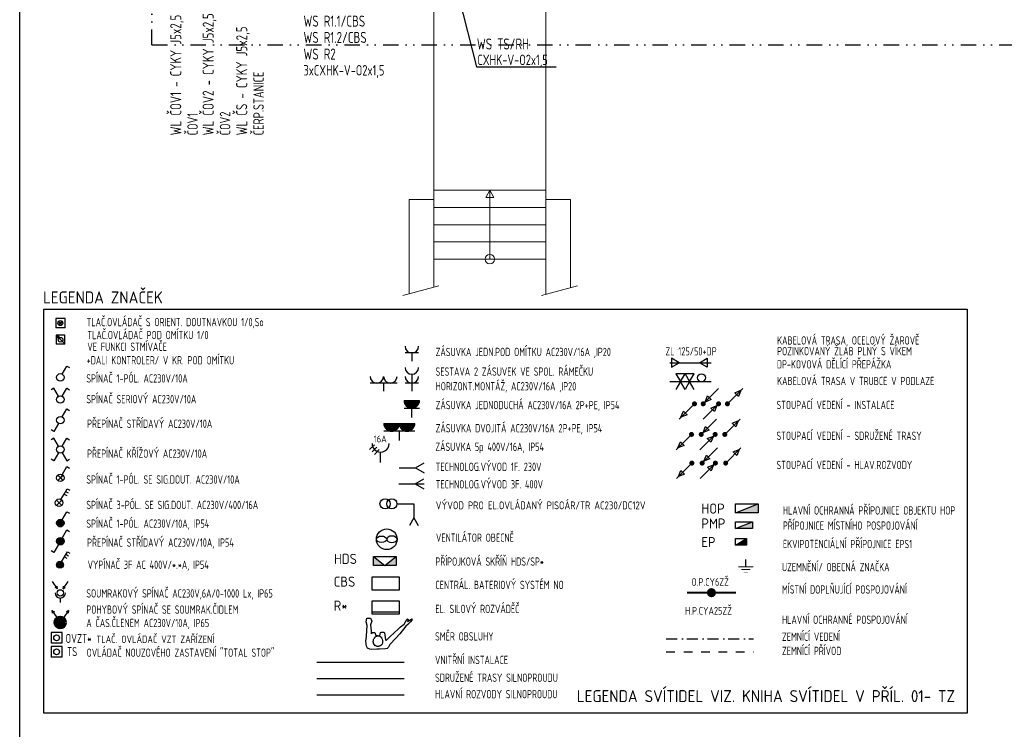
# Model space of a CAD drawing. Extents: x 171565 to 840288, y -737149 to -289557.
# Tile 19 of 59: x 401797 to 417781, y -356706 to -345178. Entities that reach past the tile are written whole.
import ezdxf
from ezdxf.enums import TextEntityAlignment as Align

# ---------------------------------------------------------------- set-up
doc = ezdxf.new("R2010")
doc.units = 0
doc.header["$MEASUREMENT"] = 0
doc.header["$PDMODE"] = 1
for name, pattern in [('CONTINOUS', [0]), ('DIVIDE2', [0.625, 0.25, -0.125, 0, -0.125, 0, -0.125]), ('Čerchovaná', [670.277762, 352.777767, -176.388884, 0, -141.111112]), ('Čárkovaná', [564.444447, 282.222223, -282.222223])]:
    doc.linetypes.add(name, pattern=pattern)
for name, color, linetype in [('0_nabytek', 252, 'Continuous'), ('0_stavba', 7, 'Continuous'), ('3-ZDI_NADP', 1, 'DIVIDE2'), ('E1', 3, 'Continuous')]:
    doc.layers.add(name, color=color, linetype=linetype)
doc.styles.add('ad_popis', font='isocpeur.ttf')
doc.styles.add('isocp', font='isocp.shx')
doc.styles.add('ROMANS', font='ROMANS.shx')
doc.linetypes.add('REZ', pattern='A,0,-1,[10,DSP.shx,S=0.00885,R=0,X=-1,Y=0],0', length=1)
doc.dimstyles.new('QP Stavba_100', dxfattribs={"dimscale": 100, "dimtxt": 2, "dimasz": 2, "dimexe": 1.2, "dimexo": 5, "dimgap": 1.2, "dimtad": 1, "dimdec": 0, "dimrnd": 1, "dimdsep": 46, "dimtxsty": 'ROMANS', "dimblk": 'ARCHTICK', "dimcen": 3, "dimdle": 1.2, "dimclrd": 8, "dimclre": 8, "dimclrt": 3, "dimaunit": 1, "dimadec": 1, "dimazin": 3, "dimtfac": 1, "dimtdec": 0, "dimtmove": 2, "dimatfit": 2, "dimfxl": 1.2, "dimtolj": 1, "dimlwd": -1, "dimlwe": -1, "dimarcsym": 0})

# ---------------------------------------------------------------- blocks, each defined once
blk = doc.blocks.new('V6')
at = {"color": 3, "linetype": 'Continuous'}
for p, q in [((0, 0), (4.800003, 0)), ((4.800003, 0), (7.398087, 1.5)), ((4.800003, 0), (7.482117, 0)), ((4.800003, 0), (7.398087, -1.5))]:
    blk.add_line(p, q, dxfattribs=at)
at = {"color": 7, "linetype": 'Continuous'}
for tag, p, flags in [('ZARIZENI', (0, 0), 1), ('POPIS', (8, -1), 8)]:
    blk.add_attdef(tag, p, '', height=2, dxfattribs=dict(at, flags=flags))
blk = doc.blocks.new('V5')
at = {"color": 3, "linetype": 'Continuous'}
for p, q in [((0, 0), (4.800003, 0)), ((4.800003, 0), (7.398087, 1.5)), ((4.800003, 0), (7.398087, -1.5))]:
    blk.add_line(p, q, dxfattribs=at)
at = {"color": 7, "linetype": 'Continuous'}
for tag, p, flags in [('ZARIZENI', (0, 0), 1), ('POPIS', (8, -1), 8)]:
    blk.add_attdef(tag, p, '', height=2, dxfattribs=dict(at, flags=flags))
blk = doc.blocks.new('A$C2DB3110F')
at = {"color": 60}
blk.add_line((0, -216), (0, 0), dxfattribs=at)
for points, const_width in [([(219, -216), (-219, -216)], 20.8), ([(130, -294), (-130, -294)], 20.8), ([(66, -371), (-66, -371)], 10.5)]:
    blk.add_lwpolyline(points, dxfattribs=dict(at, const_width=const_width))
blk = doc.blocks.new('A$C6E2F4E2E')
at = {"color": 3, "linetype": 'Continuous'}
for p, q in [((0, 440), (400, 440)), ((1, 416), (399, 416)), ((6, 392), (394, 392)), ((13, 368), (387, 368)), ((25, 344), (375, 344)), ((40, 320), (360, 320)), ((61, 296), (339, 296)), ((91, 272), (309, 272)), ((400, 440), (800, 440)), ((401, 416), (799, 416)), ((406, 392), (794, 392)), ((413, 368), (787, 368)), ((425, 344), (775, 344)), ((440, 320), (760, 320)), ((461, 296), (739, 296)), ((491, 272), (709, 272)), ((144, 248), (256, 248)), ((400, 0), (400, 240)), ((544, 248), (656, 248))]:
    blk.add_line(p, q, dxfattribs=at)
at = {"color": 3}
blk.add_line((800, 240), (0, 240), dxfattribs=at)
at = {"color": 3, "linetype": 'Continuous'}
for centre in [(200, 440), (600, 440)]:
    blk.add_arc(centre, 200, 180, 0, dxfattribs=at)
blk = doc.blocks.new('A$C477E4512')
at = {"color": 3, "linetype": 'Continuous'}
for p, q in [((-200, 440), (200, 440)), ((-198.55472, 415.99976), (198.55472, 415.99976)), ((-194.15464, 391.99952), (194.15408, 391.99952)), ((-186.59056, 368.00048), (186.59056, 368.00048)), ((-175.45352, 344.00024), (175.45408, 344.00024)), ((-160, 320), (160, 320)), ((-138.79456, 295.99976), (138.7952, 295.99976)), ((-108.51688, 271.99952), (108.51744, 271.99952)), ((-200, 240), (200, 240)), ((-55.99976, 248.00048), (55.99976, 248.00048)), ((0, 0), (0, 240))]:
    blk.add_line(p, q, dxfattribs=at)
blk.add_arc((0, 440), 200, 180.000014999, 0, dxfattribs=at)
blk = doc.blocks.new('A$C39E555C5')
at = {"color": 4}
blk.add_line((-340, -340), (0, 0), dxfattribs=at)
at = {"color": 4, "const_width": 54.8}
blk.add_lwpolyline([(-28, 0, 1), (28, 0, 1)], format="xyb", close=True, dxfattribs=at)
at = {"color": 4}
blk.add_lwpolyline([(-40, -40), (-93, -174), (-174, -93)], close=True, dxfattribs=at)
blk = doc.blocks.new('A$C21FB1DC4')
at = {"color": 4}
blk.add_line((0, 0), (340, 340), dxfattribs=at)
blk.add_lwpolyline([(300, 300), (247, 166), (166, 247)], close=True, dxfattribs=at)
at = {"color": 4, "const_width": 54.8}
blk.add_lwpolyline([(-28, 0, 1), (28, 0, 1)], format="xyb", close=True, dxfattribs=at)
blk = doc.blocks.new('A$C4DE41D44')
at = {"color": 3}
blk.add_line((-340, -340), (0, 0), dxfattribs=at)
at = {"color": 3, "const_width": 54.8}
blk.add_lwpolyline([(-28, 0, 1), (28, 0, 1)], format="xyb", close=True, dxfattribs=at)
at = {"color": 3}
blk.add_lwpolyline([(-40, -40), (-93, -174), (-174, -93)], close=True, dxfattribs=at)
blk = doc.blocks.new('A$C6D5B6D36')
at = {"color": 3}
blk.add_line((0, 0), (340, 340), dxfattribs=at)
blk.add_lwpolyline([(300, 300), (247, 166), (166, 247)], close=True, dxfattribs=at)
at = {"color": 3, "const_width": 54.8}
blk.add_lwpolyline([(-28, 0, 1), (28, 0, 1)], format="xyb", close=True, dxfattribs=at)
blk = doc.blocks.new('A$C2F6D31B8')
at = {"color": 1}
blk.add_line((-340, -340), (0, 0), dxfattribs=at)
at = {"color": 1, "const_width": 54.8}
blk.add_lwpolyline([(-28, 0, 1), (28, 0, 1)], format="xyb", close=True, dxfattribs=at)
at = {"color": 1}
blk.add_lwpolyline([(-40, -40), (-93, -174), (-174, -93)], close=True, dxfattribs=at)
blk = doc.blocks.new('A$C055233EE')
at = {"color": 1}
blk.add_line((0, 0), (340, 340), dxfattribs=at)
blk.add_lwpolyline([(300, 300), (247, 166), (166, 247)], close=True, dxfattribs=at)
at = {"color": 1, "const_width": 54.8}
blk.add_lwpolyline([(-28, 0, 1), (28, 0, 1)], format="xyb", close=True, dxfattribs=at)
blk = doc.blocks.new('A$C1CA20B71')
blk.add_hatch(color=60).paths.add_polyline_path([(0, -200), (500, -200), (500, 0)])
at = {"color": 60}
blk.add_line((0, -200), (500, 0), dxfattribs=at)
blk.add_lwpolyline([(0, 0), (500, 0), (500, -200), (0, -200)], close=True, dxfattribs=at)
blk = doc.blocks.new('A$C06E60D83')
at = {"color": 4}
blk.add_blockref('A$C1CA20B71', (0, 200), dxfattribs=at)
blk = doc.blocks.new('A$C42FC6CD7')
blk.add_hatch(color=60).paths.add_polyline_path([(0, 0), (375, 0), (375, 150)])
at = {"color": 60}
blk.add_line((0, 0), (375, 150), dxfattribs=at)
blk.add_lwpolyline([(0, 150), (375, 150), (375, 0), (0, 0)], close=True, dxfattribs=at)
blk = doc.blocks.new('A$C048657FB')
blk.add_hatch(color=60).paths.add_polyline_path([(242, 0), (242, 150), (0, 0)])
at = {"color": 60}
blk.add_line((0, 0), (242, 150), dxfattribs=at)
blk.add_lwpolyline([(0, 150), (242, 150), (242, 0), (0, 0)], close=True, dxfattribs=at)
blk = doc.blocks.new('A$C39837C47')
at = {"color": 3}
for p, q in [((150, 180), (-150, 180)), ((0, 180), (0, 0))]:
    blk.add_line(p, q, dxfattribs=at)
blk.add_arc((0, 330), 150, 180, 0, dxfattribs=at)
blk = doc.blocks.new('A$C473067CA')
at = {"color": 3}
for p, q in [((400, 240), (-400, 240)), ((0, 240), (0, 0))]:
    blk.add_line(p, q, dxfattribs=at)
for centre in [(-200, 440), (200, 440)]:
    blk.add_arc(centre, 200, 180, 0, dxfattribs=at)
blk = doc.blocks.new('A$C461A50B7')
at = {"color": 4, "xscale": 0.75, "yscale": 0.75, "zscale": 0.75}
blk.add_blockref('A$C473067CA', (0, 0), dxfattribs=at)
blk = doc.blocks.new('A$C3E1526A7')
at = {"color": 3}
for p, q in [((0, 376), (0, 0)), ((150, 180), (-150, 180))]:
    blk.add_line(p, q, dxfattribs=at)
for centre in [(0, 526), (0, 330)]:
    blk.add_arc(centre, 150, 180, 0, dxfattribs=at)
blk = doc.blocks.new('Z5')
at = {"color": 7, "linetype": 'Continuous'}
for p, q in [((-3.207108, 3.707108), (-1.792877, 5.121323)), ((-1.060654, 4.439346), (-2.474869, 3.025116)), ((-1.792892, 2.292892), (-0.378677, 3.707123))]:
    blk.add_line(p, q, dxfattribs=at)
at = {"color": 3, "linetype": 'Continuous'}
blk.add_line((0, 0), (0, 3), dxfattribs=at)
blk.add_arc((0, 5.5), 2.5, 180, 0.44046, dxfattribs=at)
at = {"color": 7, "linetype": 'Continuous', "flags": 8}
blk.add_attdef('POPIS', text='', height=2, dxfattribs=at).set_placement((0, 8), align=Align.MIDDLE)
at = {"color": 7, "linetype": 'Continuous', "flags": 1}
blk.add_attdef('ZARIZENI', (0, 2.4), '', height=2, dxfattribs=at)
blk = doc.blocks.new('A$C07EB225B')
at = {"color": 60, "linetype": 'Continuous', "const_width": 37.5}
blk.add_lwpolyline([(-409, 38), (409, 38)], dxfattribs=at)
at = {"color": 60, "linetype": 'Continuous', "const_width": 74.8}
blk.add_lwpolyline([(-38, 38, -1), (38, 38, -1)], format="xyb", close=True, dxfattribs=at)
at = {"layer": 'E1', "color": 60, "style": 'isocp', "width": 0.85}
blk.add_text('O.P.CY6ZŽ', height=127.5, dxfattribs=at).set_placement((-332, 152))
blk = doc.blocks.new('Q1')
at = {"color": 3, "linetype": 'Continuous'}
for p, q in [((0.6, 2.239246), (2.099998, 4.837314)), ((2.099998, 4.837314), (2.96603, 4.337314))]:
    blk.add_line(p, q, dxfattribs=at)
blk.add_circle((0, 1.2), 1.2, dxfattribs=at)
at = {"color": 7, "linetype": 'Continuous'}
blk.add_point((0, 2.4), dxfattribs=at)
at = {"color": 7, "linetype": 'Continuous', "flags": 8}
blk.add_attdef('POPIS', text='', height=2, dxfattribs=at).set_placement((0, 7), align=Align.MIDDLE)
at = {"color": 7, "linetype": 'Continuous', "flags": 1}
blk.add_attdef('ZARIZENI', (0, 1.2), '', height=2, dxfattribs=at)
blk = doc.blocks.new('Q3')
at = {"color": 3, "linetype": 'Continuous'}
for p, q in [((0.599998, 2.239246), (2.099998, 4.837314)), ((2.099998, 4.837314), (2.96603, 4.337314)), ((-0.599998, 0.160754), (-2.099998, -2.437314)), ((-2.099998, -2.437314), (-2.966019, -1.937314))]:
    blk.add_line(p, q, dxfattribs=at)
blk.add_circle((0, 1.2), 1.2, dxfattribs=at)
at = {"color": 7, "linetype": 'Continuous'}
blk.add_point((0, 2.4), dxfattribs=at)
at = {"color": 7, "linetype": 'Continuous', "flags": 8}
blk.add_attdef('POPIS', text='', height=2, dxfattribs=at).set_placement((0, 7), align=Align.MIDDLE)
at = {"color": 7, "linetype": 'Continuous', "flags": 1}
blk.add_attdef('ZARIZENI', (0, 1.2), '', height=2, dxfattribs=at)
blk = doc.blocks.new('Q2')
at = {"color": 3, "linetype": 'Continuous'}
for p, q in [((-2.099998, 4.837314), (-2.966019, 4.337314)), ((-0.599998, 2.239246), (-2.099998, 4.837314)), ((0.599998, 2.239246), (2.099998, 4.837314)), ((2.099998, 4.837314), (2.96603, 4.337314))]:
    blk.add_line(p, q, dxfattribs=at)
blk.add_circle((0, 1.2), 1.2, dxfattribs=at)
at = {"color": 7, "linetype": 'Continuous'}
blk.add_point((0, 2.4), dxfattribs=at)
blk.add_point((0, 2.4), dxfattribs=at)
at = {"color": 7, "linetype": 'Continuous', "flags": 8}
blk.add_attdef('POPIS', text='', height=2, dxfattribs=at).set_placement((0, 7), align=Align.MIDDLE)
at = {"color": 7, "linetype": 'Continuous', "flags": 1}
blk.add_attdef('ZARIZENI', (0, 1.2), '', height=2, dxfattribs=at)
blk = doc.blocks.new('S6')
at = {"color": 3, "linetype": 'Continuous'}
for p, q in [((-2.000003, 4.000007), (-2.000003, 0)), ((2.000003, 4.000007), (-2.000003, 4.000007)), ((2.000003, 0), (-2.000003, 0)), ((2.000003, 0), (2.000003, 4.000007))]:
    blk.add_line(p, q, dxfattribs=at)
at = {"color": 7, "linetype": 'Continuous'}
for p, q in [((-0.754245, 2.754235), (0, 2.000003)), ((0, 2.000003), (-0.754245, 2.754235)), ((-0.754245, 1.245758), (0, 2.000003)), ((0, 2.000003), (-0.754245, 1.245758)), ((0.754245, 2.754235), (0, 2.000003)), ((0, 2.000003), (0.754245, 2.754235)), ((0, 2.000003), (0.754245, 1.245758))]:
    blk.add_line(p, q, dxfattribs=at)
blk.add_circle((0, 2.000003), 1.066667, dxfattribs=at)
at = {"color": 7, "linetype": 'Continuous', "flags": 8}
blk.add_attdef('POPIS', text='', height=2, dxfattribs=at).set_placement((0, 7), align=Align.MIDDLE)
at = {"color": 7, "linetype": 'Continuous', "flags": 1}
blk.add_attdef('ZARIZENI', (0, 2.4), '', height=2, dxfattribs=at)
blk = doc.blocks.new('Q11')
at = {"color": 3, "linetype": 'Continuous'}
for p, q in [((0.6, 2.239246), (1.6, 3.971301)), ((1.6, 3.971301), (2.599998, 5.703357)), ((1.6, 3.971301), (2.46603, 3.471301)), ((2.099998, 4.837314), (2.96603, 4.337314)), ((2.599998, 5.703357), (3.46603, 5.203357))]:
    blk.add_line(p, q, dxfattribs=at)
at = {"color": 7, "linetype": 'Continuous'}
for p, q in [((0, 1.2), (-0.84853, 2.048526)), ((0, 1.2), (-0.84853, 0.351474)), ((0.84853, 2.048526), (0, 1.2)), ((0, 1.2), (0.84853, 2.048526)), ((0, 1.2), (0.84853, 0.351474))]:
    blk.add_line(p, q, dxfattribs=at)
at = {"color": 3, "linetype": 'Continuous'}
blk.add_circle((0, 1.2), 1.2, dxfattribs=at)
at = {"color": 7, "linetype": 'Continuous'}
blk.add_point((0, 2.4), dxfattribs=at)
at = {"color": 7, "linetype": 'Continuous', "flags": 8}
blk.add_attdef('POPIS', text='', height=2, dxfattribs=at).set_placement((0, 7), align=Align.MIDDLE)
at = {"color": 7, "linetype": 'Continuous', "flags": 1}
blk.add_attdef('ZARIZENI', (0, 1.2), '', height=2, dxfattribs=at)
blk = doc.blocks.new('Q18')
at = {"color": 3, "linetype": 'Continuous'}
for p, q in [((0.6, 2.239246), (2.099993, 4.837317)), ((2.099993, 4.837317), (2.96603, 4.337314))]:
    blk.add_line(p, q, dxfattribs=at)
at = {"color": 7, "linetype": 'Continuous'}
for p, q in [((0, 1.2), (-0.84853, 2.048526)), ((0, 1.2), (-0.84853, 0.351474)), ((0, 1.2), (0.84853, 2.048526)), ((0.84853, 2.048526), (0, 1.2)), ((0, 1.2), (0.84853, 0.351474))]:
    blk.add_line(p, q, dxfattribs=at)
at = {"color": 3, "linetype": 'Continuous'}
blk.add_circle((0, 1.2), 1.2, dxfattribs=at)
at = {"color": 7, "linetype": 'Continuous'}
blk.add_point((0, 2.4), dxfattribs=at)
at = {"color": 7, "linetype": 'Continuous', "flags": 8}
blk.add_attdef('POPIS', text='', height=2, dxfattribs=at).set_placement((0, 7), align=Align.MIDDLE)
at = {"color": 7, "linetype": 'Continuous', "flags": 1}
blk.add_attdef('ZARIZENI', (0, 1.2), '', height=2, dxfattribs=at)
blk = doc.blocks.new('Q4')
at = {"color": 3, "linetype": 'Continuous'}
for p, q in [((-2.099998, 4.837314), (-2.966019, 4.337314)), ((-0.599998, 2.239246), (-2.099998, 4.837314)), ((0.599998, 2.239246), (2.099998, 4.837314)), ((2.099998, 4.837314), (2.966026, 4.337314)), ((-0.599998, 0.160754), (-2.099998, -2.437314)), ((0.599998, 0.160754), (2.099998, -2.437314)), ((-2.099998, -2.437314), (-2.966019, -1.937314)), ((2.099998, -2.437314), (2.966026, -1.937314))]:
    blk.add_line(p, q, dxfattribs=at)
blk.add_circle((0, 1.2), 1.2, dxfattribs=at)
at = {"color": 7, "linetype": 'Continuous'}
blk.add_point((0, 2.4), dxfattribs=at)
at = {"color": 7, "linetype": 'Continuous', "flags": 8}
blk.add_attdef('POPIS', text='', height=2, dxfattribs=at).set_placement((0, 7), align=Align.MIDDLE)
at = {"color": 7, "linetype": 'Continuous', "flags": 1}
blk.add_attdef('ZARIZENI', (0, 1.2), '', height=2, dxfattribs=at)
blk = doc.blocks.new('Q5')
at = {"color": 3, "linetype": 'Continuous'}
for p, q in [((0.599998, 2.239246), (2.099998, 4.837314)), ((2.099998, 4.837314), (2.966026, 4.337314)), ((-1.195824, 1.300006), (1.195831, 1.300006)), ((-1.183212, 1.000003), (1.18322, 1.000003)), ((-1.131371, 1.599994), (1.131371, 1.599994)), ((-1.090874, 0.7), (1.090874, 0.7)), ((-0.974678, 1.899997), (0.974678, 1.899997)), ((-0.894417, 0.399997), (0.894432, 0.399997)), ((-0.663322, 2.2), (0.66333, 2.2)), ((-0.479584, 0.099994), (0.479584, 0.099994))]:
    blk.add_line(p, q, dxfattribs=at)
blk.add_circle((0, 1.2), 1.2, dxfattribs=at)
at = {"color": 7, "linetype": 'Continuous'}
blk.add_point((0, 2.4), dxfattribs=at)
at = {"color": 7, "linetype": 'Continuous', "flags": 8}
blk.add_attdef('POPIS', text='', height=2, dxfattribs=at).set_placement((0, 7), align=Align.MIDDLE)
at = {"color": 7, "linetype": 'Continuous', "flags": 1}
blk.add_attdef('ZARIZENI', (0, 1.2), '', height=2, dxfattribs=at)
blk = doc.blocks.new('Q7')
at = {"color": 3, "linetype": 'Continuous'}
for p, q in [((0.599998, 2.239246), (2.099998, 4.837314)), ((2.099998, 4.837314), (2.96603, 4.337314)), ((-0.599998, 0.160754), (-2.099998, -2.437314)), ((-1.19582, 1.300006), (1.195831, 1.300006)), ((-1.183209, 1.000003), (1.18322, 1.000003)), ((-1.131371, 1.599994), (1.131371, 1.599994)), ((-1.09087, 0.7), (1.09087, 0.7)), ((-0.974682, 1.899997), (0.974682, 1.899997)), ((-0.894421, 0.399997), (0.894428, 0.399997)), ((-0.663319, 2.2), (0.66333, 2.2)), ((-0.47958, 0.099994), (0.47958, 0.099994)), ((-2.099998, -2.437314), (-2.966019, -1.937314))]:
    blk.add_line(p, q, dxfattribs=at)
blk.add_circle((0, 1.2), 1.2, dxfattribs=at)
at = {"color": 7, "linetype": 'Continuous'}
blk.add_point((0, 2.4), dxfattribs=at)
at = {"color": 7, "linetype": 'Continuous', "flags": 8}
blk.add_attdef('POPIS', text='', height=2, dxfattribs=at).set_placement((0, 7), align=Align.MIDDLE)
at = {"color": 7, "linetype": 'Continuous', "flags": 1}
blk.add_attdef('ZARIZENI', (0, 1.2), '', height=2, dxfattribs=at)
blk = doc.blocks.new('SENSOR')
at = {"color": 7, "linetype": 'Continuous'}
for p, q in [((217709, 6010, 0), (217556, 6230, 0)), ((217871, 6010, 0), (218024, 6230, 0)), ((217709, 6010, 0), (217634, 6049, 0)), ((217709, 6010, 0), (217698, 6093, 0)), ((217871, 6010, 0), (217881, 6093, 0)), ((217871, 6010, 0), (217945, 6049, 0))]:
    blk.add_line(p, q, dxfattribs=at)
at = {"color": 3, "linetype": 'Continuous'}
blk.add_line((217790, 5740, 0), (217790, 5604, 0), dxfattribs=at)
blk.add_circle((217790, 5893, 0), 94.4, dxfattribs=at)
blk.add_arc((217790, 5893, 0), 153, 180, 0, dxfattribs=at)
blk = doc.blocks.new('POHYB')
at = {"linetype": 'Continuous', "lineweight": 100}
blk.add_hatch(color=3, dxfattribs=at).paths.add_polyline_path([(215967, -8883), (215857, -8802, 0.159322), (215830, -8883, 1), (216104, -8883, 0.159322), (216078, -8802)])
at = {"color": 7, "linetype": 'Continuous'}
for p, q in [((215722, -8526, -1040), (215874, -8747, -1040)), ((215722, -8526, -1040), (215796, -8565, -1040)), ((215722, -8526, -1040), (215732, -8609, -1040)), ((216213, -8526, -1040), (216060, -8747, -1040)), ((216213, -8526, -1040), (216139, -8565, -1040)), ((216213, -8526, -1040), (216203, -8609, -1040))]:
    blk.add_line(p, q, dxfattribs=at)
at = {"color": 3, "linetype": 'Continuous', "lineweight": 100}
for p in [(215857, -8802, -1040), (216078, -8802, -1040)]:
    blk.add_line(p, (215967, -8883, -1040), dxfattribs=at)
blk.add_circle((215967, -8883, -1040), 137, dxfattribs=at)
blk = doc.blocks.new('S5')
at = {"color": 3, "linetype": 'Continuous'}
for p, q in [((-2.000003, 4.000007), (-2.000003, 0)), ((2.000003, 4.000007), (-2.000003, 4.000007)), ((2.000003, 0), (2.000003, 4.000007)), ((2.000003, 0), (-2.000003, 0))]:
    blk.add_line(p, q, dxfattribs=at)
blk.add_circle((0, 2.000003), 1.066667, dxfattribs=at)
at = {"color": 7, "linetype": 'Continuous'}
for p in [(0, 4.000007), (-2.000003, 2.000003), (0, 0), (2.000003, 2.000003)]:
    blk.add_point(p, dxfattribs=at)
at = {"color": 7, "linetype": 'Continuous', "flags": 8}
blk.add_attdef('POPIS', text='', height=2, dxfattribs=at).set_placement((0, 7), align=Align.MIDDLE)
at = {"color": 7, "linetype": 'Continuous', "flags": 1}
blk.add_attdef('ZARIZENI', (0, 1.2), '', height=2, dxfattribs=at)
blk = doc.blocks.new('Q10')
at = {"color": 3, "linetype": 'Continuous'}
for p, q in [((0.599998, 2.239246), (1.599998, 3.971301)), ((1.599998, 3.971301), (2.599998, 5.703357)), ((1.599998, 3.971301), (2.466026, 3.471301)), ((2.099998, 4.837314), (2.966026, 4.337314)), ((2.599998, 5.703357), (3.466026, 5.203357)), ((-1.195824, 1.099994), (1.195831, 1.099994)), ((-1.183212, 1.399997), (1.18322, 1.399997)), ((-1.131371, 0.800006), (1.131371, 0.800006)), ((-1.090874, 1.7), (1.090874, 1.7)), ((-0.974678, 0.500003), (0.974678, 0.500003)), ((-0.894417, 2.000003), (0.894432, 2.000003)), ((-0.663322, 0.2), (0.663322, 0.2)), ((-0.479584, 2.300006), (0.479584, 2.300006))]:
    blk.add_line(p, q, dxfattribs=at)
blk.add_circle((0, 1.2), 1.2, dxfattribs=at)
at = {"color": 7, "linetype": 'Continuous'}
blk.add_point((0, 2.4), dxfattribs=at)
at = {"color": 7, "linetype": 'Continuous', "flags": 8}
blk.add_attdef('POPIS', text='', height=2, dxfattribs=at).set_placement((0, 7), align=Align.MIDDLE)
at = {"color": 7, "linetype": 'Continuous', "flags": 1}
blk.add_attdef('ZARIZENI', (0, 1.2), '', height=2, dxfattribs=at)
blk = doc.blocks.new('A$C3A6A1656')
at = {"color": 3}
blk.add_circle((-224, 0), 224, dxfattribs=at)
at = {"color": 5}
blk.add_ellipse((-336, 0), major_axis=(-112, 0), ratio=0.628474, dxfattribs=at)
at = {"color": 5, "extrusion": (0, 0, -1)}
blk.add_ellipse((-112, 0), major_axis=(112, 0), ratio=0.628474, dxfattribs=at)
blk = doc.blocks.new('A$C3BC842BE')
at = {"color": 0, "linetype": 'ByBlock'}
for p, q in [((242, -2), (-2, 242)), ((-2, 242), (80, 210)), ((-2, 242), (30, 160))]:
    blk.add_line(p, q, dxfattribs=at)
at = {"color": 3, "linetype": 'Continuous'}
for p, q in [((0, 240), (0, 0)), ((240, 240), (0, 240)), ((240, 0), (0, 0)), ((240, 0), (240, 240))]:
    blk.add_line(p, q, dxfattribs=at)
at = {"color": 7, "linetype": 'Continuous'}
blk.add_circle((120, 120), 64, dxfattribs=at)
blk = doc.blocks.new('PIS')
at = {"color": 3, "linetype": 'Continuous'}
for p, q in [((217768, -12498, -1040), (218136, -12498, -1040)), ((218136, -12498, -1040), (218136, -12802, -1040)), ((218136, -12802, -1040), (218041, -12967, -1040)), ((218136, -12802, -1040), (218231, -12967, -1040))]:
    blk.add_line(p, q, dxfattribs=at)
for centre in [(217513, -12498, -1040), (217658, -12498, -1040)]:
    blk.add_circle(centre, 110, dxfattribs=at)
blk = doc.blocks.new('_ARCHTICK')
at = {"color": 0, "linetype": 'ByBlock', "const_width": 0.15}
blk.add_lwpolyline([(-0.5, -0.5), (0.5, 0.5)], dxfattribs=at)

msp = doc.modelspace()

# ---------------------------------------------------------------- hatches: boundary and pattern name
at = {"layer": 'E1'}
h = msp.add_hatch(color=1, dxfattribs=at)
h.paths.add_polyline_path([(407543, -353901), (407543, -354047), (407726, -354047)])
h.paths.add_polyline_path([(407908, -353901), (407726, -354047), (407908, -354047)])

# ---------------------------------------------------------------- linework, layer by layer
at = {"elevation": 900}
msp.add_lwpolyline([(401797, -356946), (401797, -325446), (446347, -325446), (446347, -356946)], close=True, dxfattribs=at)
at = {"layer": '0_stavba', "linetype": 'Continuous', "lineweight": 0, "ltscale": 300}
for p, q in [((408519, -344398, -1724), (408519, -349522, -1724)), ((410339, -344398, -1724), (410339, -349637, -1724)), ((408519, -347948, -1724), (410339, -347948, -1724)), ((409429, -347948, -1724), (409362, -348065, -1724)), ((409429, -349068, -1724), (409429, -347948, -1724)), ((409497, -348065, -1724), (409429, -347948, -1724)), ((410339, -347948, -1724), (410339, -348098, -1724)), ((408119, -348098, -1724), (408119, -349629, -1724)), ((408119, -348098, -1724), (408519, -348098, -1724)), ((409362, -348065, -1724), (409497, -348065, -1724)), ((410339, -348098, -1724), (410739, -348098, -1724)), ((410739, -348098, -1724), (410739, -349530, -1724)), ((408519, -348228, -1724), (410339, -348228, -1724)), ((408519, -348508, -1724), (410339, -348508, -1724)), ((408519, -348788, -1724), (410339, -348788, -1724)), ((408519, -349068, -1724), (410339, -349068, -1724))]:
    msp.add_line(p, q, dxfattribs=at)
at = {"layer": '0_stavba', "linetype": 'REZ', "lineweight": 0, "ltscale": 300}
for p, q in [((408018, -349656, -1724), (408603, -349500, -1724)), ((410269, -349656, -1724), (410853, -349500, -1724))]:
    msp.add_line(p, q, dxfattribs=at)
at = {"layer": '0_stavba', "linetype": 'Continuous', "lineweight": 0, "ltscale": 300}
msp.add_circle((409429, -349068, -1724), 77.5, dxfattribs=at)
for p in [(414076, -354522, -76), (416876, -354522, 748), (415776, -354772, -1724)]:
    msp.add_point(p, dxfattribs=at)
at = {"layer": '3-ZDI_NADP', "color": 7, "ltscale": 1000}
for q in [(403944, -344258, -2548), (429214, -345588, -2548)]:
    msp.add_line((403944, -345588, -2548), q, dxfattribs=at)
at = {"layer": 'E1', "color": 4}
for p, q in [((412352, -350750, 2379), (413023, -350750, 2379)), ((412352, -351058, 2379), (413023, -351058, 2379))]:
    msp.add_line(p, q, dxfattribs=at)
at = {"layer": 'E1', "color": 1}
for p, q in [((407543, -353901, 900), (407726, -354047, 900)), ((407726, -354047, 900), (407908, -353901, 900)), ((407517, -354796, 900), (407955, -354796, 900))]:
    msp.add_line(p, q, dxfattribs=at)
at = {"layer": 'E1', "color": 7, "linetype": 'Continuous'}
for p, q in [((407420, -354958, 900), (407435, -354898, 900)), ((407438, -355017, 900), (407420, -354958, 900)), ((407435, -354898, 900), (407493, -354899, 900)), ((407493, -354899, 900), (407513, -354948, 900)), ((407513, -354948, 900), (407494, -355010, 900)), ((407979, -355043, 900), (408038, -354997, 900)), ((408038, -354997, 900), (408080, -354924, 900)), ((408096, -355004, 900), (408068, -355031, 900)), ((408080, -354924, 900), (408092, -354913, 900)), ((408092, -354913, 900), (408102, -354922, 900)), ((408102, -354922, 900), (408093, -354952, 900)), ((408093, -354952, 900), (408100, -354961, 900)), ((408122, -354980, 900), (408096, -355004, 900)), ((408100, -354961, 900), (408117, -354946, 900)), ((408117, -354946, 900), (408137, -354926, 900)), ((408142, -354957, 900), (408122, -354980, 900)), ((408137, -354926, 900), (408166, -354910, 900)), ((408165, -354933, 900), (408142, -354957, 900)), ((408166, -354910, 900), (408165, -354933, 900)), ((407428, -355190, 900), (407431, -355103, 900)), ((407431, -355103, 900), (407438, -355017, 900)), ((407494, -355010, 900), (407510, -355152, 900)), ((407509, -355132, 900), (407564, -355133, 900)), ((407510, -355152, 900), (407509, -355132, 900)), ((407564, -355133, 900), (407577, -355184, 900)), ((407642, -355186, 900), (407654, -355135, 900)), ((407654, -355135, 900), (407669, -355130, 900)), ((407669, -355130, 900), (407706, -355129, 900)), ((407706, -355129, 900), (407717, -355140, 900)), ((407717, -355140, 900), (407734, -355250, 900)), ((407807, -355205, 900), (407945, -355072, 900)), ((407969, -355156, 900), (407906, -355225, 900)), ((407945, -355072, 900), (407979, -355043, 900)), ((408068, -355031, 900), (407969, -355156, 900)), ((407419, -355267, 900), (407421, -355243, 900)), ((407420, -355321, 900), (407419, -355267, 900)), ((407426, -355357, 900), (407420, -355321, 900)), ((407421, -355243, 900), (407428, -355190, 900)), ((407538, -355280, 900), (407538, -355276, 900)), ((407538, -355284, 900), (407538, -355280, 900)), ((407538, -355289, 900), (407538, -355284, 900)), ((407539, -355293, 900), (407538, -355289, 900)), ((407539, -355297, 900), (407539, -355293, 900)), ((407540, -355302, 900), (407539, -355297, 900)), ((407541, -355306, 900), (407540, -355302, 900)), ((407542, -355310, 900), (407541, -355306, 900)), ((407544, -355314, 900), (407542, -355310, 900)), ((407545, -355317, 900), (407544, -355314, 900)), ((407555, -355224, 900), (407558, -355220, 900)), ((407558, -355220, 900), (407561, -355216, 900)), ((407561, -355216, 900), (407563, -355212, 900)), ((407563, -355212, 900), (407566, -355209, 900)), ((407566, -355209, 900), (407569, -355206, 900)), ((407569, -355206, 900), (407572, -355203, 900)), ((407572, -355203, 900), (407575, -355201, 900)), ((407575, -355201, 900), (407577, -355199, 900)), ((407577, -355184, 900), (407614, -355180, 900)), ((407577, -355199, 900), (407580, -355197, 900)), ((407580, -355197, 900), (407583, -355195, 900)), ((407583, -355195, 900), (407586, -355194, 900)), ((407586, -355194, 900), (407589, -355192, 900)), ((407589, -355192, 900), (407591, -355191, 900)), ((407591, -355191, 900), (407594, -355190, 900)), ((407594, -355190, 900), (407597, -355189, 900)), ((407597, -355189, 900), (407600, -355189, 900)), ((407600, -355189, 900), (407603, -355188, 900)), ((407603, -355188, 900), (407606, -355187, 900)), ((407606, -355187, 900), (407609, -355187, 900)), ((407609, -355187, 900), (407612, -355187, 900)), ((407612, -355187, 900), (407616, -355187, 900)), ((407614, -355180, 900), (407642, -355186, 900)), ((407616, -355187, 900), (407620, -355187, 900)), ((407620, -355187, 900), (407624, -355187, 900)), ((407624, -355187, 900), (407628, -355187, 900)), ((407628, -355187, 900), (407631, -355188, 900)), ((407631, -355188, 900), (407635, -355189, 900)), ((407635, -355189, 900), (407638, -355190, 900)), ((407638, -355190, 900), (407641, -355191, 900)), ((407641, -355191, 900), (407644, -355192, 900)), ((407644, -355192, 900), (407647, -355194, 900)), ((407647, -355194, 900), (407649, -355195, 900)), ((407649, -355195, 900), (407651, -355197, 900)), ((407651, -355197, 900), (407654, -355198, 900)), ((407654, -355198, 900), (407656, -355201, 900)), ((407656, -355201, 900), (407658, -355203, 900)), ((407658, -355203, 900), (407661, -355206, 900)), ((407661, -355206, 900), (407663, -355209, 900)), ((407663, -355209, 900), (407666, -355213, 900)), ((407666, -355213, 900), (407668, -355216, 900)), ((407668, -355216, 900), (407671, -355221, 900)), ((407687, -355261, 900), (407688, -355265, 900)), ((407688, -355298, 900), (407687, -355302, 900)), ((407688, -355265, 900), (407688, -355270, 900)), ((407688, -355270, 900), (407689, -355274, 900)), ((407689, -355295, 900), (407688, -355298, 900)), ((407689, -355274, 900), (407689, -355279, 900)), ((407689, -355279, 900), (407689, -355283, 900)), ((407689, -355283, 900), (407689, -355287, 900)), ((407689, -355287, 900), (407689, -355291, 900)), ((407689, -355291, 900), (407689, -355295, 900)), ((407734, -355250, 900), (407744, -355262, 900)), ((407744, -355262, 900), (407763, -355249, 900)), ((407763, -355249, 900), (407807, -355205, 900)), ((407906, -355225, 900), (407805, -355329, 900)), ((407445, -355386, 900), (407426, -355357, 900)), ((407480, -355402, 900), (407445, -355386, 900)), ((407505, -355407, 900), (407480, -355402, 900)), ((407597, -355403, 900), (407505, -355407, 900)), ((407599, -355358, 900), (407595, -355357, 900)), ((407636, -355403, 900), (407597, -355403, 900)), ((407603, -355358, 900), (407599, -355358, 900)), ((407607, -355358, 900), (407603, -355358, 900)), ((407612, -355358, 900), (407607, -355358, 900)), ((407616, -355358, 900), (407612, -355358, 900)), ((407620, -355358, 900), (407616, -355358, 900)), ((407625, -355357, 900), (407620, -355358, 900)), ((407629, -355356, 900), (407625, -355357, 900)), ((407634, -355355, 900), (407629, -355356, 900)), ((407638, -355353, 900), (407634, -355355, 900)), ((407733, -355399, 900), (407636, -355403, 900)), ((407642, -355352, 900), (407638, -355353, 900)), ((407645, -355351, 900), (407642, -355352, 900)), ((407649, -355349, 900), (407645, -355351, 900)), ((407652, -355347, 900), (407649, -355349, 900)), ((407655, -355346, 900), (407652, -355347, 900)), ((407658, -355344, 900), (407655, -355346, 900)), ((407661, -355342, 900), (407658, -355344, 900)), ((407664, -355340, 900), (407661, -355342, 900)), ((407666, -355338, 900), (407664, -355340, 900)), ((407668, -355336, 900), (407666, -355338, 900)), ((407762, -355391, 900), (407733, -355399, 900)), ((407785, -355370, 900), (407762, -355391, 900)), ((407805, -355329, 900), (407785, -355370, 900))]:
    msp.add_line(p, q, dxfattribs=at)
at = {"layer": 'E1', "color": 60, "linetype": 'Čerchovaná', "ltscale": 0.5}
msp.add_line((412294, -355237, 900), (413708, -355237, 900), dxfattribs=at)
at = {"layer": 'E1', "color": 60, "linetype": 'Čárkovaná', "ltscale": 0.5}
msp.add_line((412294, -355446, 900), (413708, -355446, 900), dxfattribs=at)
at = {"layer": 'E1', "color": 3, "linetype": 'Continuous', "ltscale": 50}
msp.add_line((406622, -355614, 900), (408036, -355614, 900), dxfattribs=at)
at = {"layer": 'E1', "color": 4, "linetype": 'Continuous', "ltscale": 50}
msp.add_line((406622, -355881, 900), (408036, -355881, 900), dxfattribs=at)
at = {"layer": 'E1', "color": 1, "linetype": 'Continuous', "ltscale": 50}
msp.add_line((406622, -356148, 900), (408036, -356148, 900), dxfattribs=at)
at = {"layer": 'E1', "color": 7, "elevation": 900}
msp.add_lwpolyline([(417179, -356446), (402187, -356446), (402187, -349879), (417179, -349879)], close=True, dxfattribs=at)
at = {"layer": 'E1', "color": 5, "elevation": 2379}
for points in [[(412504, -350750), (412377, -350676), (412377, -350824)], [(412832, -350750), (412959, -350676), (412959, -350824)], [(412525, -351058), (412599, -350931), (412451, -350931)], [(412672, -351058), (412746, -350931), (412599, -350931)]]:
    msp.add_lwpolyline(points, close=True, dxfattribs=at)
msp.add_lwpolyline([(412746, -351186), (412672, -351058), (412599, -351186), (412525, -351058), (412451, -351186)], dxfattribs=at)
at = {"layer": 'E1', "color": 1, "elevation": 900}
for points in [[(407543, -353901), (407908, -353901), (407908, -354047), (407543, -354047)], [(407955, -354447), (407517, -354447), (407517, -354228), (407955, -354228)], [(407955, -354837), (407517, -354837), (407517, -354618), (407955, -354618)]]:
    msp.add_lwpolyline(points, close=True, dxfattribs=at)
at = {"layer": 'E1', "color": 5}
msp.add_circle((412866, -350994, 2379), 64.3, dxfattribs=at)
at = {"layer": 'E1', "color": 7, "linetype": 'Continuous', "extrusion": (0, 0, -1)}
for centre, major_axis, start_param, end_param in [((407643, -355281, 900), (-74.1, 74.1), 5.553103, 6.080034), ((407607, -355291, 900), (-47.8, 47.8), 4.512762, 5.090314), ((407620, -355287, 900), (-48.5, 48.5), 2.575104, 3.152265), ((407573, -355283, 900), (82.2, 82.2), 0.220475, 0.594183), ((407607, -355290, 900), (-47.9, 47.9), 4.107892, 4.512506)]:
    msp.add_ellipse(centre, major_axis=major_axis, ratio=1, start_param=start_param, end_param=end_param, dxfattribs=at)

# ---------------------------------------------------------------- block references
at = {"layer": '0_nabytek', "ltscale": 200, "xscale": 0.5984999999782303, "yscale": 0.598500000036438, "zscale": 0.5985000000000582}
msp.add_blockref('A$C3BC842BE', (402389, -350449, 900), dxfattribs=at)
at = {"layer": 'E1'}
for name, p, xscale, yscale, zscale in [('S6', (402457, -350182, 900), 37.84218749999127, 37.84218749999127, 37.84218749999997), ('Q1', (402457, -351049, 900), 50.45625000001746, 50.45625000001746, 50.45625000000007), ('Q2', (402457, -351408, 900), 50.45625000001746, 50.45625000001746, 50.45625000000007), ('Q3', (402457, -351744, 900), 50.45625000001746, 50.45625000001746, 50.45625000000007), ('Q4', (402457, -352221, 900), 50.45625000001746, 50.45625000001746, 50.45625000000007), ('Q18', (402457, -352682, 900), 50.45625000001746, 50.45625000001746, 50.45625000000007), ('V5', (407960, -352457, 900), 54.44919552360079, 54.44919552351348, 54.44919552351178), ('V6', (407954, -352720, 900), 54.44919552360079, 54.44919552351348, 54.44919552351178), ('Q11', (402436, -353085, 900), 50.45625000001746, 50.45625000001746, 50.45625000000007), ('Q5', (402457, -353415, 900), 50.45625000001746, 50.45625000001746, 50.45625000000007), ('Q7', (402457, -353711, 900), 50.45625000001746, 50.45625000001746, 50.45625000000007), ('A$C3A6A1656', (407924, -353619, 900), 0.75, 0.75, 0.75), ('Q10', (402450, -354088, 900), 46.6171875, 46.6171875, 46.6171875), ('S5', (402397, -355308, 900), 43.875, 43.875, 43.875), ('S5', (402397, -355534, 900), 43.875, 43.875, 43.875)]:
    msp.add_blockref(name, p, dxfattribs=dict(at, xscale=xscale, yscale=yscale, zscale=zscale))
at = {"layer": 'E1', "color": 4}
for name, p, xscale, yscale, zscale in [('A$C39837C47', (408163, -350724, 900), 0.7312499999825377, 0.7312499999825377, 0.7312499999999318), ('A$C3E1526A7', (408164, -351213, 900), 0.7312499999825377, 0.7312499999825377, 0.7312499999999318), ('A$C461A50B7', (407704, -351213, 900), 0.7312499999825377, 0.7312499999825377, 0.7312499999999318), ('A$C06E60D83', (413419, -353187, 900), 0.7312499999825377, 0.7312499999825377, 0.7312499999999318), ('A$C42FC6CD7', (413419, -353443, 900), 0.7312499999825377, 0.7312499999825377, 0.7312499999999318), ('A$C048657FB', (413419, -353716, 900), 0.7312499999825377, 0.7312499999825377, 0.7312499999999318), ('A$C2DB3110F', (413585, -353948, 900), 0.5484375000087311, 0.5484375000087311, 0.5484375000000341)]:
    msp.add_blockref(name, p, dxfattribs=dict(at, xscale=xscale, yscale=yscale, zscale=zscale))
at = {"layer": 'E1', "color": 3, "xscale": 0.7312499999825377, "yscale": 0.7312499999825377, "zscale": 0.7312499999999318, "rotation": 180}
for name, p in [('A$C4DE41D44', (412894, -351418, 900)), ('A$C6D5B6D36', (412752, -351418, 900)), ('A$C39E555C5', (412861, -351915, 900)), ('A$C21FB1DC4', (412703, -351915, 900)), ('A$C2F6D31B8', (412876, -352381, 900)), ('A$C055233EE', (412709, -352381, 900))]:
    msp.add_blockref(name, p, dxfattribs=at)
at = {"layer": 'E1', "color": 3, "xscale": 0.7312499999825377, "yscale": 0.7312499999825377, "zscale": 0.7312499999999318}
for name, p in [('A$C6D5B6D36', (413286, -351418, 900)), ('A$C4DE41D44', (413143, -351418, 900)), ('A$C21FB1DC4', (413244, -351915, 900)), ('A$C39E555C5', (413087, -351915, 900)), ('A$C055233EE', (413258, -352381, 900)), ('A$C2F6D31B8', (413091, -352381, 900))]:
    msp.add_blockref(name, p, dxfattribs=at)
at = {"layer": 'E1', "color": 5, "xscale": 0.630703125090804, "yscale": 0.6307031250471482, "zscale": 0.6307031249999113}
for name, p in [('A$C477E4512', (408163, -351639, 900)), ('A$C6E2F4E2E', (407708, -352014, 900))]:
    msp.add_blockref(name, p, dxfattribs=at)
at = {"layer": 'E1'}
ref = msp.add_blockref('Z5', (407656, -352369, 900), dxfattribs=dict(at, xscale=55.70369994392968, yscale=55.7037000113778, zscale=55.70370000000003))
ref.add_attrib('POPIS', '16A', dxfattribs={"layer": '0', "color": 5, "linetype": 'Continuous', "height": 111.4, "style": 'isocp', "flags": 8}).set_placement((407649, -351990, 900), align=Align.MIDDLE)
at = {"layer": 'E1', "color": 7}
for name, p, xscale, yscale, zscale in [('PIS', (244594, -343669, 1680), 0.75, 0.75, 0.75), ('SENSOR', (283012, -357721, 900), 0.5484374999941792, 0.5484374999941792, 0.5484374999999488), ('POHYB', (284011, -350098, 1470), 0.5484375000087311, 0.5484375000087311, 0.5484375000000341)]:
    msp.add_blockref(name, p, dxfattribs=dict(at, xscale=xscale, yscale=yscale, zscale=zscale))
at = {"layer": 'E1', "color": 3, "linetype": 'CONTINOUS', "ltscale": 15, "xscale": 0.9749999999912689, "yscale": 0.9749999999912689, "zscale": 0.9749999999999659}
msp.add_blockref('A$C07EB225B', (413027, -354523, 900), dxfattribs=at)

# ---------------------------------------------------------------- texts
at = {"layer": 'E1', "color": 3, "style": 'isocp', "width": 0.8}
for s, p in [('WL ČOV1 - CYKY J5x2,5', (404420, -347057, 1500)), ('WL ČOV2 - CYKY J5x2,5', (404947, -347057, 1500)), ('WL ČS - CYKY J5x2,5', (405491, -347057, 1500))]:
    msp.add_text(s, height=180, rotation=90, dxfattribs=at).set_placement(p)
at = {"layer": 'E1', "color": 30, "style": 'isocp', "width": 0.8}
for s, p in [('WS R1.1/CBS', (406404, -345291, 1500)), ('WS R1.2/CBS', (406404, -345556, 1500)), ('WS R2', (406404, -345826, 1500))]:
    msp.add_text(s, height=180, dxfattribs=at).set_placement(p)
at = {"layer": 'E1', "color": 3, "style": 'isocp', "width": 0.8}
for s, height, p in [('WS TS/RH', 180, (409219, -345663, -1948)), ('OVZT*', 146.2, (402542, -355303, 316)), ('TS', 146.2, (402566, -355517, 900))]:
    msp.add_text(s, height=height, dxfattribs=at).set_placement(p)
at = {"layer": 'E1', "color": 5, "style": 'isocp', "width": 0.8}
for s, p in [('ČERP.STANICE', (405760, -347057, 1500)), ('ČOV1', (404689, -347057, 1500)), ('ČOV2', (405216, -347057, 1500))]:
    msp.add_text(s, height=170, rotation=90, dxfattribs=at).set_placement(p)
at = {"layer": 'E1', "color": 5, "style": 'isocp'}
for s, height, width, p in [('CXHK-V-O2x1,5', 170, 0.8, (409227, -345916, -1948)), ('3xCXHK-V-O2x1,5', 170, 0.8, (406404, -346085, 1500)), ('TLAČ.OVLÁDAČ S ORIENT. DOUTNAVKOU 1/0,So', 135, 0.8, (402884, -350158, 616)), ('TLAČ.OVLÁDAČ POD OMÍTKU 1/0', 135, 0.8, (402896, -350368, 647)), ('KABELOVÁ TRASA, OCELOVÝ ŽAROVĚ ', 135, 0.8, (414094, -350456, 900)), ('VE FUNKCI STMÍVAČE', 135, 0.8, (402896, -350559, 647)), ('ZÁSUVKA JEDN.POD OMÍTKU AC230V/16A ,IP20', 135, 0.8, (408550, -350643, 139)), ('ZL 125/50+DP', 135, 0.8, (412281, -350633, 2379)), ('POZINKOVANÝ ŽLAB PLNÝ S VÍKEM', 135, 0.8, (414094, -350630, 900)), ('+DALI KONTROLER/ V KR. POD OMÍTKU', 135, 0.8, (402884, -350778, 198)), ('DP-KOVOVÁ DĚLÍCÍ PŘEPÁŽKA', 135, 0.8, (414089, -350844, 2379)), ('SESTAVA 2 ZÁSUVEK VE SPOL. RÁMEČKU', 135, 0.8, (408549, -350962, 139)), ('SPÍNAČ 1-PÓL. AC230V/10A', 135, 0.8, (402879, -351073, 566)), ('KABELOVÁ TRASA V TRUBCE V PODLAZE', 135, 0.8, (414094, -351115, 900)), ('HORIZONT.MONTÁŽ, AC230V/16A ,IP20', 135, 0.8, (408549, -351200, 139)), ('SPÍNAČ SERIOVÝ AC230V/10A', 135, 0.8, (402879, -351410, 566)), ('ZÁSUVKA JEDNODUCHÁ AC230V/16A 2P+PE, IP54', 135, 0.8, (408550, -351506, 139)), ('STOUPACÍ VEDENÍ - INSTALACE', 135, 0.8, (414083, -351504, -579)), ('PŘEPÍNAČ STŘÍDAVÝ AC230V/10A', 135, 0.8, (402891, -351809, 566)), ('ZÁSUVKA DVOJITÁ AC230V/16A 2P+PE, IP54', 135, 0.8, (408550, -351882, 139)), ('STOUPACÍ VEDENÍ - SDRUŽENÉ TRASY', 135, 0.8, (414083, -352005, -579)), ('PŘEPÍNAČ KŘÍŽOVÝ AC230V/10A', 135, 0.8, (402891, -352294, 566)), ('ZÁSUVKA 5p 400V/16A, IP54', 135, 0.8, (408545, -352184, 139)), ('TECHNOLOG.VÝVOD 1F. 230V', 135, 0.8, (408550, -352509, 139)), ('STOUPACÍ VEDENÍ - HLAV.ROZVODY', 135, 0.8, (414083, -352479, -579)), ('SPÍNAČ 1-PÓL. SE SIG.DOUT. AC230V/10A', 135, 0.8, (402879, -352715, 566)), ('TECHNOLOG.VÝVOD 3F. 400V', 135, 0.8, (408550, -352793, 139)), ('SPÍNAČ 3-PÓL. SE SIG.DOUT. AC230V/400/16A', 135, 0.8, (402879, -353128, 566)), ('VÝVOD PRO EL.OVLÁDANÝ PISOÁR/TR AC230/DC12V', 127.5, 0.9, (408552, -353131, 120)), ('HLAVNÍ OCHRANNÁ PŘÍPOJNICE OBJEKTU HOP', 135, 0.8, (414187, -353218, 139)), ('SPÍNAČ 1-PÓL. AC230V/10A, IP54', 135, 0.8, (402879, -353432, 566)), ('PŘÍPOJNICE MÍSTNÍHO POSPOJOVÁNÍ ', 135, 0.8, (414187, -353463, 139)), ('PŘEPÍNAČ STŘÍDAVÝ AC230V/10A, IP54', 135, 0.8, (402891, -353739, 566)), ('VENTILÁTOR OBECNĚ', 135, 0.8, (408555, -353660, 120)), ('EKVIPOTENCIÁLNÍ PŘÍPOJNICE EPS1', 135, 0.8, (414187, -353763, 139)), ('PŘÍPOJKOVÁ SKŘÍŇ HDS/SP*', 135, 0.8, (408545, -354048, 139)), ('VYPÍNAČ 3F AC 400V/*.*A, IP54', 135, 0.8, (402900, -354100, 139)), ('UZEMNĚNÍ/ OBECNÁ ZNAČKA', 135, 0.8, (414172, -354138, 139)), ('CENTRÁL. BATERIOVÝ SYSTÉM NO', 135, 0.8, (408545, -354427, 139)), ('MÍSTNÍ DOPLŇUJÍCÍ POSPOJOVÁNÍ', 135, 0.8, (414172, -354502, 139)), ('SOUMRAKOVÝ SPÍNAČ AC230V,6A/0-1000 Lx, IP65', 135, 0.8, (402879, -354566, 609)), ('POHYBOVÝ SPÍNAČ SE SOUMRAK.ČIDLEM ', 135, 0.8, (402879, -354828, 609)), ('EL. SILOVÝ ROZVÁDĚČ', 135, 0.8, (408545, -354817, 139)), ('HLAVNÍ OCHRANNÉ POSPOJOVÁNÍ', 135, 0.8, (414172, -354993, 139)), ('A ČAS.ČLENEM AC230V/10A, IP65', 135, 0.8, (402879, -355046, 609)), ('TLAČ. OVLÁDAČ VZT ZAŘÍZENÍ', 119.7, 0.9, (403042, -355303, 316)), ('SMĚR OBSLUHY', 135, 0.8, (408540, -355264, 863)), ('ZEMNÍCÍ VEDENÍ', 135, 0.8, (414172, -355269, 139)), ('ZEMNÍCÍ PŘÍVOD', 135, 0.8, (414172, -355499, 139)), ('OVLÁDAČ NOUZOVÉHO ZASTAVENÍ "TOTAL STOP" ', 135, 0.8, (402884, -355528, 139)), ('VNITŘNÍ INSTALACE', 135, 0.8, (408540, -355646, 139)), ('SDRUŽENÉ TRASY SILNOPROUDU ', 135, 0.8, (408540, -355935, 139)), ('HLAVNÍ ROZVODY SILNOPROUDU', 135, 0.8, (408540, -356202, 139))]:
    msp.add_text(s, height=height, dxfattribs=dict(at, width=width)).set_placement(p)
at = {"layer": 'E1', "color": 4, "linetype": 'ByBlock', "style": 'ad_popis', "width": 0.9}
for s, p in [('LEGENDA ZNAČEK', (402177, -349787, 139)), ('LEGENDA SVÍTIDEL VIZ. KNIHA SVÍTIDEL V PŘÍL. 01- TZ', (410842, -356264, -114))]:
    msp.add_text(s, height=195, dxfattribs=at).set_placement(p)
at = {"layer": 'E1', "color": 60}
for s, height, style, width, p in [('HOP', 164.5, 'ad_popis', 0.9, (412864, -353202, 545)), ('PMP', 164.5, 'ad_popis', 0.9, (412864, -353445, 545)), ('EP', 164.5, 'ad_popis', 0.9, (412864, -353746, 545)), ('H.P.CYA25ZŽ', 124.31, 'isocp', 0.85, (412598, -354842, 900))]:
    msp.add_text(s, height=height, dxfattribs=dict(at, style=style, width=width)).set_placement(p)
at = {"layer": 'E1', "color": 1, "linetype": 'ByBlock', "style": 'ad_popis', "width": 0.9}
msp.add_text('HDS', height=164.5, dxfattribs=at).set_placement((406898, -354019, 545))
at = {"layer": 'E1', "color": 1, "style": 'ad_popis', "width": 0.9}
for s, p in [('CBS', (406895, -354389, 545)), ('R*', (406895, -354779, 545))]:
    msp.add_text(s, height=164.5, dxfattribs=at).set_placement(p)

# ---------------------------------------------------------------- leaders
at = {"layer": 'E1', "color": 5}
msp.add_leader([(408732, -344053, -2548), (409215, -345945, -2548), (410506, -345945, -2548)], dimstyle='QP Stavba_100', override={"dimasz": 2, "dimtad": 0, "dimclrd": 5}, dxfattribs=at)

doc.saveas('drawing.dxf')
